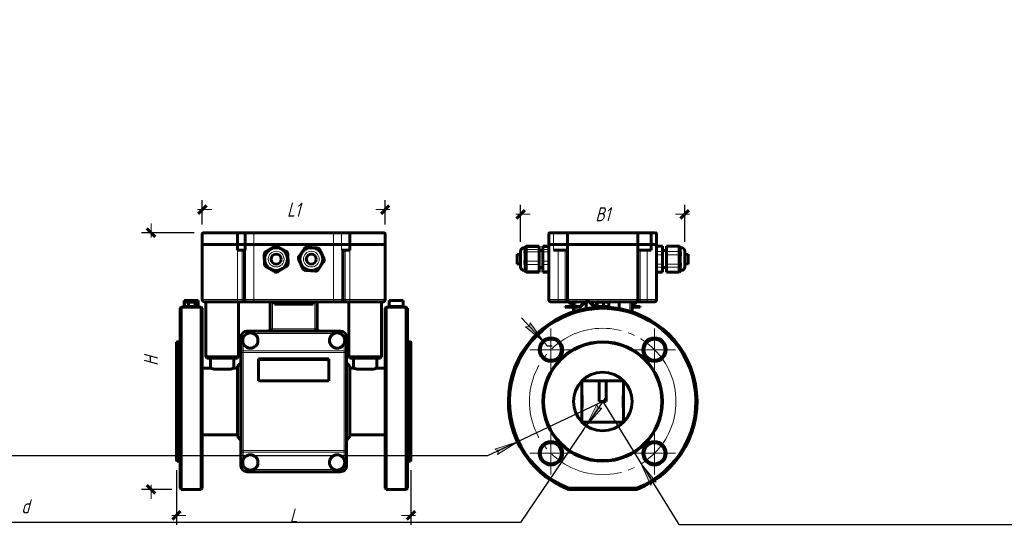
# Model space of a CAD drawing. Header units: millimetres. Extents: x 0 to 210, y 0 to 297.
# Tile 10 of 10: x 0 to 210, y 189 to 297. Entities that reach past the tile are written whole.
import ezdxf

# ---------------------------------------------------------------- set-up
doc = ezdxf.new("R2010")
doc.units = ezdxf.units.MM
for name, pattern in [('K5LT_AXLED', [20.534954, 16.034954, -1.5, 1.5, -1.5]), ('K5LT_BASIC', [0]), ('K5LT_THIN', [0])]:
    doc.linetypes.add(name, pattern=pattern)
for name, color, linetype, true_color in [('DIM', 6, 'Continuous', 0xff00ff), ('FOR', 7, 'Continuous', 0xffffff), ('G', 3, 'Continuous', 0x00ff00), ('OSI', 2, 'Continuous', 0xffff00), ('R', 1, 'Continuous', 0xff0000), ('WELDING', 7, 'Continuous', 0xffffff)]:
    doc.layers.add(name, color=color, linetype=linetype, true_color=true_color)
doc.styles.add('KDIMTEXTSTYLE', font='GOST_AU.SHX', dxfattribs={"width": 0.96, "oblique": 15, "height": 5})
doc.dimstyles.new('KDIMSTYLE (1.00)', dxfattribs={"dimtxt": 5, "dimasz": 1, "dimexe": 2, "dimexo": 0, "dimgap": 1, "dimtad": 1, "dimtxsty": 'KDIMTEXTSTYLE', "dimsah": 1, "dimcen": 0, "dimdle": 1, "dimadec": 0, "dimazin": 0, "dimtfac": 0.667, "dimtmove": 0, "dimatfit": 3, "dimfxl": 1, "dimtvp": 1, "dimtolj": 1, "dimtzin": 0, "dimarcsym": 0})

# ---------------------------------------------------------------- blocks, each defined once
blk = doc.blocks.new('U1')
at = {"layer": 'OSI', "color": 30, "linetype": 'K5LT_AXLED', "lineweight": 18, "true_color": 0xff8000}
for q in [(113.3, 231.09), (108.8, 226.59), (117.8, 226.59), (113.3, 222.09)]:
    blk.add_line((113.3, 226.59), q, dxfattribs=at)
blk = doc.blocks.new('U2')
at = {"layer": 'OSI', "color": 30, "linetype": 'K5LT_AXLED', "lineweight": 18, "true_color": 0xff8000}
for q in [(135.4, 231.09), (130.9, 226.59), (139.9, 226.59), (135.4, 222.09)]:
    blk.add_line((135.4, 226.59), q, dxfattribs=at)
blk = doc.blocks.new('U3')
at = {"layer": 'OSI', "color": 30, "linetype": 'K5LT_AXLED', "lineweight": 18, "true_color": 0xff8000}
for q in [(135.4, 208.99), (130.9, 204.49), (139.9, 204.49), (135.4, 199.99)]:
    blk.add_line((135.4, 204.49), q, dxfattribs=at)
blk = doc.blocks.new('U4')
at = {"layer": 'OSI', "color": 30, "linetype": 'K5LT_AXLED', "lineweight": 18, "true_color": 0xff8000}
for q in [(113.3, 208.99), (108.8, 204.49), (117.8, 204.49), (113.3, 199.99)]:
    blk.add_line((113.3, 204.49), q, dxfattribs=at)
blk = doc.blocks.new('KDIMARROW_03')
at = {"layer": 'G', "color": 0, "linetype": 'K5LT_BASIC', "lineweight": 60}
blk.add_line((-0.88, -0.88), (0.88, 0.88), dxfattribs=at)
at = {"layer": 'R', "color": 0, "linetype": 'K5LT_THIN', "lineweight": 18}
for q in [(-1, 0), (2, 0)]:
    blk.add_line((0, 0), q, dxfattribs=at)
blk = doc.blocks.new('KDIMARROW_01')
at = {"layer": 'FOR'}
blk.add_hatch(color=0, dxfattribs=at).paths.add_polyline_path([(0, 0), (-5, 0.66), (-4.5, 0), (-5, -0.66)])
at = {"layer": 'R', "color": 0, "linetype": 'K5LT_THIN', "lineweight": 18}
for p, q in [((-4.5, 0), (-5, 0.66)), ((-5, 0.66), (0, 0)), ((0, 0), (-5, -0.66)), ((-5, -0.66), (-4.5, 0)), ((0, 0), (-1, 0))]:
    blk.add_line(p, q, dxfattribs=at)
blk = doc.blocks.new('KDIMARROW_02')
at = {"layer": 'FOR'}
blk.add_hatch(color=0, dxfattribs=at).paths.add_polyline_path([(4.5, 0), (5, 0.66), (0, 0), (5, -0.66)])
at = {"layer": 'R', "color": 0, "linetype": 'K5LT_THIN', "lineweight": 18}
for p, q in [((0, 0), (-1, 0)), ((5, 0.66), (0, 0)), ((0, 0), (5, -0.66)), ((0, 0), (7, 0)), ((4.5, 0), (5, 0.66)), ((5, -0.66), (4.5, 0))]:
    blk.add_line(p, q, dxfattribs=at)

msp = doc.modelspace()

# ---------------------------------------------------------------- linework, layer by layer
at = {"layer": 'G', "color": 5, "linetype": 'K5LT_BASIC', "lineweight": 60, "true_color": 0x0000ff}
for p, q in [((38.947, 249.041), (38.947, 251.291)), ((39.197, 251.541), (46.588, 251.541)), ((46.447, 249.041), (46.447, 251.291)), ((46.588, 251.541), (48.338, 251.541)), ((48.116, 249.041), (48.116, 251.291)), ((48.338, 251.541), (49.947, 251.541)), ((49.947, 251.541), (66.947, 251.541)), ((66.947, 251.541), (68.454, 251.541)), ((68.454, 251.541), (70.305, 251.541)), ((70.305, 251.541), (77.697, 251.541)), ((70.447, 249.041), (70.447, 251.291)), ((77.947, 249.041), (77.947, 251.291)), ((112.848, 249.041), (112.848, 251.291)), ((113.098, 251.541), (113.959, 251.541)), ((113.959, 251.541), (117.099, 251.541)), ((116.848, 249.041), (116.848, 251.291)), ((117.098, 251.541), (131.598, 251.541)), ((131.597, 251.541), (134.538, 251.541)), ((131.848, 249.041), (131.848, 251.291)), ((134.538, 251.541), (135.598, 251.541)), ((134.652, 249.041), (134.652, 251.291)), ((135.848, 249.041), (135.848, 251.291)), ((38.947, 249.041), (46.447, 249.041)), ((38.947, 237.291), (38.947, 249.041)), ((46.447, 249.041), (48.116, 249.041)), ((46.447, 247.791), (46.447, 249.041)), ((49.947, 249.041), (48.116, 249.041)), ((48.116, 247.791), (48.116, 249.041)), ((49.947, 249.041), (66.947, 249.041)), ((54.24, 248.573), (52.522, 247.51)), ((54.371, 248.361), (54.3, 248.316)), ((54.945, 248.336), (54.871, 248.376)), ((56.77, 247.64), (54.989, 248.596)), ((60.715, 248.169), (59.566, 246.507)), ((60.921, 248.027), (60.873, 247.957)), ((61.456, 248.234), (61.373, 248.24)), ((63.407, 248.325), (61.393, 248.49)), ((63.387, 248.076), (63.303, 248.083)), ((64.889, 246.072), (64.024, 247.899)), ((68.67, 249.041), (66.947, 249.041)), ((68.67, 249.041), (70.447, 249.041)), ((70.447, 249.041), (77.947, 249.041)), ((70.447, 247.791), (70.447, 249.041)), ((77.947, 237.291), (77.947, 249.041)), ((107.838, 248.349), (107.598, 248.349)), ((107.766, 248.43), (108.016, 248.68)), ((107.766, 248.388), (108.016, 248.638)), ((107.766, 248.388), (107.766, 248.43)), ((107.766, 248.365), (107.766, 248.388)), ((107.766, 248.349), (107.766, 248.365)), ((110.766, 248.68), (108.016, 248.68)), ((108.016, 248.638), (108.016, 248.68)), ((110.766, 248.638), (108.016, 248.638)), ((108.016, 248.604), (108.016, 248.638)), ((108.016, 247.999), (108.016, 248.604)), ((108.016, 247.447), (108.016, 247.999)), ((110.766, 248.638), (110.766, 248.68)), ((110.766, 248.604), (110.766, 248.638)), ((110.766, 248.604), (110.766, 247.999)), ((110.766, 247.447), (110.766, 247.999)), ((112.848, 248.68), (111.598, 248.68)), ((111.598, 248.638), (111.598, 248.68)), ((112.848, 248.638), (111.598, 248.638)), ((111.598, 248.604), (111.598, 248.638)), ((111.598, 247.999), (111.598, 248.604)), ((111.598, 247.447), (111.598, 247.999)), ((113.833, 249.041), (112.848, 249.041)), ((112.848, 237.291), (112.848, 249.041)), ((113.833, 249.041), (116.848, 249.041)), ((116.848, 249.041), (131.848, 249.041)), ((116.848, 247.791), (116.848, 249.041)), ((131.848, 249.041), (134.652, 249.041)), ((131.848, 247.791), (131.848, 249.041)), ((135.848, 249.041), (134.652, 249.041)), ((134.652, 247.791), (134.652, 249.041)), ((135.848, 237.291), (135.848, 249.041)), ((135.848, 248.686), (137.098, 248.686)), ((137.098, 248.686), (137.098, 248.573)), ((137.098, 248.573), (137.098, 247.51)), ((137.93, 248.686), (137.93, 248.573)), ((137.93, 248.686), (140.68, 248.686)), ((137.93, 247.51), (137.93, 248.573)), ((140.93, 248.436), (140.68, 248.686)), ((140.68, 248.686), (140.68, 248.573)), ((140.68, 248.573), (140.68, 247.51)), ((140.93, 248.436), (140.93, 248.361)), ((140.93, 248.361), (140.93, 248.316)), ((140.93, 248.349), (141.098, 248.349)), ((46.447, 247.791), (48.116, 247.791)), ((47.947, 237.291), (47.947, 247.791)), ((52.167, 246.849), (52.229, 244.829)), ((52.417, 246.857), (52.419, 246.773)), ((52.725, 247.341), (52.653, 247.297)), ((56.651, 247.42), (56.577, 247.46)), ((56.917, 246.911), (56.915, 246.995)), ((57.226, 244.983), (57.164, 247.002)), ((59.505, 245.759), (60.369, 243.933)), ((59.731, 245.866), (59.767, 245.79)), ((59.819, 246.434), (59.771, 246.365)), ((63.834, 247.716), (63.798, 247.792)), ((64.663, 245.965), (64.627, 246.041)), ((68.67, 247.791), (70.447, 247.791)), ((68.947, 237.291), (68.947, 247.791)), ((106.098, 244.85), (106.098, 246.981)), ((106.848, 246.916), (106.098, 246.981)), ((106.848, 246.916), (106.848, 247.599)), ((106.848, 244.233), (106.848, 247.055)), ((107.766, 247.76), (107.766, 247.786)), ((107.766, 247.392), (107.766, 247.76)), ((107.766, 247.31), (107.766, 247.392)), ((108.016, 245.475), (108.016, 247.447)), ((111.598, 247.741), (110.766, 247.741)), ((110.766, 247.447), (110.766, 245.475)), ((111.598, 245.475), (111.598, 247.447)), ((113.833, 247.791), (116.848, 247.791)), ((116.848, 237.291), (116.848, 247.791)), ((131.848, 237.291), (131.848, 247.791)), ((131.848, 247.791), (134.652, 247.791)), ((137.098, 247.741), (137.93, 247.741)), ((137.098, 247.51), (137.098, 246.849)), ((137.098, 246.849), (137.098, 244.829)), ((137.93, 247.51), (137.93, 246.849)), ((137.93, 244.829), (137.93, 246.849)), ((140.68, 247.51), (140.68, 246.849)), ((140.68, 246.849), (140.68, 244.829)), ((140.93, 247.341), (140.93, 247.297)), ((140.93, 247.297), (140.93, 246.857)), ((140.93, 246.857), (140.93, 246.773)), ((141.848, 247.599), (141.848, 244.233)), ((141.848, 246.916), (142.598, 246.981)), ((142.598, 246.981), (142.598, 246.42)), ((142.598, 246.42), (142.598, 244.85)), ((52.476, 244.921), (52.479, 244.837)), ((52.624, 244.191), (54.404, 243.235)), ((52.742, 244.412), (52.816, 244.372)), ((55.153, 243.258), (56.872, 244.322)), ((56.669, 244.49), (56.74, 244.534)), ((56.977, 244.975), (56.974, 245.059)), ((60.559, 244.116), (60.595, 244.04)), ((61.007, 243.755), (61.09, 243.749)), ((63.473, 243.805), (63.52, 243.874)), ((63.678, 243.663), (64.828, 245.325)), ((64.574, 245.398), (64.622, 245.467)), ((106.848, 244.916), (106.098, 244.85)), ((107.766, 245.42), (107.766, 245.502)), ((107.766, 244.943), (107.766, 245.42)), ((107.766, 244.886), (107.766, 244.943)), ((107.766, 243.576), (107.766, 243.632)), ((108.016, 244.759), (108.016, 245.475)), ((108.016, 243.391), (108.016, 244.759)), ((110.766, 244.759), (110.766, 245.475)), ((110.766, 244.759), (110.766, 243.391)), ((111.598, 244.091), (110.766, 244.091)), ((111.598, 244.759), (111.598, 245.475)), ((111.598, 243.391), (111.598, 244.759)), ((137.098, 244.829), (137.098, 244.191)), ((137.098, 244.191), (137.098, 243.235)), ((137.098, 244.091), (137.93, 244.091)), ((137.93, 244.829), (137.93, 244.191)), ((137.93, 243.235), (137.93, 244.191)), ((140.68, 244.829), (140.68, 244.191)), ((140.68, 244.191), (140.68, 243.235)), ((140.93, 244.921), (140.93, 244.837)), ((140.93, 244.837), (140.93, 244.412)), ((140.93, 244.412), (140.93, 244.372)), ((141.848, 244.916), (142.598, 244.85)), ((54.448, 243.495), (54.522, 243.456)), ((55.022, 243.471), (55.093, 243.515)), ((60.986, 243.506), (63, 243.342)), ((62.937, 243.598), (63.021, 243.591)), ((107.766, 243.483), (107.598, 243.483)), ((107.766, 243.444), (107.766, 243.576)), ((107.766, 243.444), (108.016, 243.194)), ((107.766, 243.402), (107.766, 243.444)), ((107.766, 243.402), (108.016, 243.152)), ((108.016, 243.194), (108.016, 243.391)), ((110.766, 243.194), (108.016, 243.194)), ((108.016, 243.152), (108.016, 243.194)), ((110.766, 243.152), (108.016, 243.152)), ((110.766, 243.194), (110.766, 243.391)), ((110.766, 243.152), (110.766, 243.194)), ((111.598, 243.194), (111.598, 243.391)), ((112.848, 243.194), (111.598, 243.194)), ((111.598, 243.152), (111.598, 243.194)), ((112.848, 243.152), (111.598, 243.152)), ((135.848, 243.146), (137.098, 243.146)), ((137.098, 243.235), (137.098, 243.146)), ((137.93, 243.235), (137.93, 243.146)), ((137.93, 243.146), (140.68, 243.146)), ((140.93, 243.396), (140.68, 243.146)), ((140.68, 243.235), (140.68, 243.146)), ((140.93, 243.495), (140.93, 243.456)), ((140.93, 243.483), (141.098, 243.483)), ((140.93, 243.456), (140.93, 243.396)), ((34.197, 235.416), (34.447, 235.666)), ((34.197, 235.416), (34.197, 197.041)), ((34.447, 235.666), (34.447, 196.791)), ((34.447, 235.666), (35.072, 235.666)), ((35.072, 236.901), (35.072, 237.084)), ((38.072, 237.084), (35.072, 237.084)), ((35.072, 235.937), (35.072, 236.901)), ((35.072, 235.791), (35.072, 235.937)), ((38.072, 235.791), (35.072, 235.791)), ((35.072, 235.666), (35.072, 235.791)), ((35.072, 235.666), (38.072, 235.666)), ((35.138, 235.791), (35.138, 236.643)), ((35.211, 236.691), (35.384, 236.791)), ((36.103, 236.791), (35.384, 236.791)), ((36.002, 235.791), (36.002, 236.643)), ((37.759, 236.791), (36.103, 236.791)), ((37.435, 235.791), (37.435, 236.643)), ((37.447, 235.666), (37.446, 235.666)), ((37.932, 236.691), (37.759, 236.791)), ((38.005, 235.791), (38.005, 236.643)), ((38.072, 236.901), (38.072, 237.084)), ((38.072, 235.937), (38.072, 236.901)), ((38.072, 235.791), (38.072, 235.937)), ((38.072, 235.666), (38.072, 235.791)), ((38.072, 235.666), (38.697, 235.666)), ((38.697, 235.666), (38.947, 235.416)), ((38.697, 235.666), (38.697, 196.791)), ((38.947, 235.416), (38.947, 197.041)), ((39.447, 236.791), (46.447, 236.791)), ((39.697, 236.791), (39.697, 225.041)), ((46.447, 236.791), (47.447, 236.791)), ((46.697, 236.791), (46.697, 225.041)), ((47.447, 236.791), (48.447, 236.791)), ((48.447, 236.791), (49.947, 236.791)), ((49.947, 236.791), (66.947, 236.791)), ((53.447, 231.041), (53.447, 236.791)), ((54.322, 236.791), (54.322, 236.291)), ((54.697, 236.291), (54.322, 236.291)), ((62.197, 236.291), (54.697, 236.291)), ((62.572, 236.291), (62.197, 236.291)), ((62.572, 236.791), (62.572, 236.291)), ((63.447, 231.041), (63.447, 236.791)), ((66.947, 236.791), (68.447, 236.791)), ((68.447, 236.791), (69.447, 236.791)), ((69.447, 236.791), (70.447, 236.791)), ((70.197, 236.791), (70.197, 225.041)), ((70.447, 236.791), (77.447, 236.791)), ((77.197, 236.791), (77.197, 225.041)), ((78.197, 235.666), (77.947, 235.416)), ((77.947, 197.041), (77.947, 235.416)), ((78.197, 196.791), (78.197, 235.666)), ((78.822, 235.666), (78.197, 235.666)), ((78.822, 236.901), (78.822, 237.084)), ((81.822, 237.084), (78.822, 237.084)), ((78.822, 235.937), (78.822, 236.901)), ((78.822, 235.791), (78.822, 235.937)), ((81.822, 235.791), (78.822, 235.791)), ((78.822, 235.666), (78.822, 235.791)), ((78.822, 235.666), (81.822, 235.666)), ((79.447, 235.666), (79.447, 235.666)), ((81.822, 236.901), (81.822, 237.084)), ((81.822, 235.937), (81.822, 236.901)), ((81.822, 235.791), (81.822, 235.937)), ((81.822, 235.666), (81.822, 235.791)), ((82.447, 235.666), (81.822, 235.666)), ((82.697, 235.416), (82.447, 235.666)), ((82.447, 196.791), (82.447, 235.666)), ((82.697, 197.041), (82.697, 235.416)), ((113.348, 236.791), (114.848, 236.791)), ((114.848, 236.791), (116.348, 236.791)), ((116.348, 236.791), (117.348, 236.791)), ((116.348, 235.791), (116.348, 235.666)), ((117.848, 235.791), (116.348, 235.791)), ((116.348, 235.666), (117.848, 235.666)), ((117.348, 236.791), (117.348, 236.291)), ((117.348, 236.791), (120.546, 236.791)), ((118.098, 236.291), (117.348, 236.291)), ((119.339, 235.791), (117.848, 235.791)), ((117.848, 235.666), (119.339, 235.666)), ((118.098, 235.791), (118.098, 236.791)), ((118.098, 234.671), (118.098, 235.666)), ((120.656, 236.901), (119.693, 235.937)), ((119.781, 235.849), (120.744, 236.812)), ((120.723, 236.791), (121.473, 236.791)), ((120.848, 236.791), (120.848, 235.359)), ((121.451, 236.812), (122.415, 235.849)), ((122.503, 235.937), (121.54, 236.901)), ((121.65, 236.791), (123.16, 236.791)), ((124.348, 235.791), (122.857, 235.791)), ((122.857, 235.666), (124.348, 235.666)), ((123.022, 235.791), (123.022, 236.643)), ((123.089, 236.75), (123.16, 236.791)), ((125.439, 236.791), (123.16, 236.791)), ((123.191, 235.791), (123.191, 236.643)), ((125.848, 235.791), (124.348, 235.791)), ((124.348, 235.666), (125.848, 235.666)), ((124.517, 235.791), (124.517, 236.643)), ((125.535, 236.791), (125.439, 236.791)), ((125.607, 236.75), (125.535, 236.791)), ((125.535, 236.791), (131.348, 236.791)), ((125.674, 235.791), (125.674, 236.643)), ((125.848, 235.666), (125.848, 235.791)), ((127.848, 236.791), (127.848, 235.359)), ((130.598, 234.671), (130.598, 236.791)), ((131.348, 236.291), (130.598, 236.291)), ((130.848, 235.791), (130.598, 235.791)), ((130.598, 235.666), (130.848, 235.666)), ((132.348, 235.791), (130.848, 235.791)), ((130.848, 235.666), (132.348, 235.666)), ((131.348, 236.791), (132.348, 236.791)), ((131.348, 236.791), (131.348, 236.291)), ((132.348, 236.791), (133.848, 236.791)), ((132.348, 235.666), (132.348, 235.791)), ((133.848, 236.791), (135.348, 236.791)), ((47.197, 229.291), (47.197, 223.791)), ((48.447, 230.541), (68.447, 230.541)), ((69.697, 229.291), (69.697, 223.791)), ((33.447, 228.166), (33.572, 228.291)), ((33.447, 228.166), (33.447, 202.916)), ((33.572, 228.291), (34.197, 228.291)), ((33.572, 228.291), (33.572, 202.791)), ((83.322, 228.291), (82.697, 228.291)), ((83.447, 228.166), (83.322, 228.291)), ((83.322, 202.791), (83.322, 228.291)), ((83.447, 202.916), (83.447, 228.166)), ((39.697, 225.041), (39.947, 224.791)), ((46.697, 225.041), (39.697, 225.041)), ((46.447, 224.791), (39.947, 224.791)), ((40.697, 222.666), (40.697, 224.791)), ((45.697, 222.666), (45.697, 224.791)), ((46.697, 225.041), (46.447, 224.791)), ((47.197, 205.173), (47.197, 225.909)), ((47.197, 225.909), (47.197, 225.909)), ((69.697, 205.173), (69.697, 225.909)), ((69.697, 225.909), (69.697, 225.909)), ((70.197, 225.041), (70.447, 224.791)), ((77.197, 225.041), (70.197, 225.041)), ((76.947, 224.791), (70.447, 224.791)), ((71.197, 222.666), (71.197, 224.791)), ((76.197, 222.666), (76.197, 224.791)), ((77.197, 225.041), (76.947, 224.791)), ((40.697, 222.666), (38.947, 222.666)), ((46.447, 222.666), (45.697, 222.666)), ((47.197, 223.791), (46.447, 223.041)), ((46.447, 208.041), (46.447, 223.041)), ((50.947, 219.912), (50.947, 224.612)), ((65.947, 224.612), (50.947, 224.612)), ((65.947, 224.531), (50.947, 224.531)), ((65.947, 219.912), (65.947, 224.612)), ((70.447, 223.041), (69.697, 223.791)), ((70.447, 223.041), (70.447, 208.041)), ((71.197, 222.666), (70.447, 222.666)), ((77.947, 222.666), (76.197, 222.666)), ((41.538, 222.416), (44.855, 222.416)), ((72.038, 222.416), (75.355, 222.416)), ((65.947, 219.912), (50.947, 219.912)), ((119.923, 219.955), (119.923, 211.127)), ((128.762, 219.966), (119.934, 219.966)), ((123.598, 215.541), (123.598, 219.966)), ((125.098, 215.541), (125.099, 219.966)), ((128.773, 211.127), (128.773, 219.955)), ((119.973, 216.791), (119.923, 216.791)), ((119.973, 215.318), (119.973, 216.791)), ((128.723, 216.791), (128.773, 216.791)), ((128.723, 216.791), (128.723, 216.548)), ((128.723, 216.548), (128.723, 214.291)), ((119.973, 214.291), (119.923, 214.291)), ((119.973, 214.291), (119.973, 215.318)), ((123.598, 215.541), (125.098, 215.541)), ((128.723, 214.291), (128.773, 214.291)), ((119.934, 211.116), (128.762, 211.116)), ((46.447, 208.416), (38.947, 208.416)), ((46.447, 208.041), (47.197, 207.291)), ((69.697, 207.291), (70.447, 208.041)), ((77.947, 208.416), (70.447, 208.416)), ((47.197, 207.291), (47.197, 201.791)), ((69.697, 207.291), (69.697, 201.791)), ((47.197, 205.172), (47.197, 205.172)), ((69.697, 205.172), (69.697, 205.172)), ((33.447, 202.916), (33.572, 202.791)), ((33.572, 202.791), (34.197, 202.791)), ((83.322, 202.791), (82.697, 202.791)), ((83.447, 202.916), (83.322, 202.791)), ((68.447, 200.541), (48.447, 200.541)), ((34.447, 196.791), (34.197, 197.041)), ((34.447, 196.791), (38.697, 196.791)), ((38.697, 196.791), (38.947, 197.041)), ((78.197, 196.791), (77.947, 197.041)), ((82.447, 196.791), (78.197, 196.791)), ((82.447, 196.791), (82.697, 197.041)), ((131.659, 196.791), (117.037, 196.791)), ((131.612, 197.041), (117.084, 197.041))]:
    msp.add_line(p, q, dxfattribs=at)
for centre, radius in [((54.697, 245.916), 2.433), ((62.197, 245.916), 2.433), ((54.697, 245.916), 1.066), ((62.197, 245.916), 1.066), ((49.197, 228.541), 1.628), ((67.697, 228.541), 1.628), ((113.299, 226.589), 2.5), ((135.396, 226.589), 2.5), ((113.299, 226.589), 2.25), ((124.348, 215.541), 12.75), ((124.348, 215.541), 12.625), ((135.396, 226.589), 2.25), ((124.348, 215.541), 6.25), ((113.299, 204.492), 2.5), ((113.299, 204.492), 2.25), ((135.396, 204.492), 2.5), ((135.396, 204.492), 2.25), ((49.197, 202.541), 1.628), ((67.697, 202.541), 1.628)]:
    msp.add_circle(centre, radius, dxfattribs=at)
for centre, radius, start, end in [((39.197, 251.291), 0.25, 90, 180), ((77.697, 251.291), 0.25, 0, 90), ((113.098, 251.291), 0.25, 90, 180), ((117.098, 251.291), 0.25, 90, 180), ((131.598, 251.291), 0.25, 0, 90), ((135.598, 251.291), 0.25, 0, 90), ((54.635, 247.936), 0.75, 61.75856, 121.75856), ((54.635, 247.936), 0.5, 61.75856, 121.75856), ((61.332, 247.742), 0.75, 85.33404, 145.33404), ((61.332, 247.742), 0.5, 85.33404, 145.33404), ((63.346, 247.578), 0.5, 25.33404, 85.33404), ((63.346, 247.578), 0.75, 25.33404, 85.33404), ((107.598, 247.599), 0.75, 90, 180), ((141.098, 247.599), 0.75, 0, 90), ((52.916, 246.872), 0.75, 121.75856, 181.75856), ((52.916, 246.872), 0.5, 121.75856, 181.75856), ((56.415, 246.979), 0.5, 1.75856, 61.75856), ((56.415, 246.979), 0.75, 1.75856, 61.75856), ((60.183, 246.08), 0.75, 145.33404, 205.33404), ((60.183, 246.08), 0.5, 145.33404, 205.33404), ((64.211, 245.751), 0.5, 325.33404, 25.33404), ((64.211, 245.751), 0.75, 325.33404, 25.33404), ((52.978, 244.852), 0.75, 181.75856, 241.75856), ((52.978, 244.852), 0.5, 181.75856, 241.75856), ((56.477, 244.96), 0.5, 301.75856, 1.75856), ((56.477, 244.96), 0.75, 301.75856, 1.75856), ((61.047, 244.254), 0.75, 205.33404, 265.33404), ((61.047, 244.254), 0.5, 205.33404, 265.33404), ((63.061, 244.089), 0.75, 265.33404, 325.33404), ((63.061, 244.089), 0.5, 265.33404, 325.33404), ((107.598, 244.233), 0.75, 180, 270), ((141.098, 244.233), 0.75, 270, 0), ((54.759, 243.896), 0.75, 241.75856, 301.75856), ((54.759, 243.896), 0.5, 241.75856, 301.75856), ((36.572, 255.784), 20.137, 267.50958, 272.49042), ((35.672, 235.641), 0.15, 7.66337, 9.59406), ((37.472, 235.641), 0.15, 170.40594, 172.33656), ((39.447, 237.291), 0.5, 180, 270), ((48.447, 237.291), 0.5, 180, 270), ((68.447, 237.291), 0.5, 270, 0), ((77.447, 237.291), 0.5, 270, 0), ((80.322, 255.783), 20.136, 267.50952, 272.49048), ((79.422, 235.641), 0.15, 7.66337, 9.59406), ((81.222, 235.641), 0.15, 170.40594, 172.33655), ((124.348, 215.541), 20.125, 291.30224, 248.69776), ((124.348, 215.541), 19.875, 291.43737, 248.56263), ((113.348, 237.291), 0.5, 180, 270), ((117.348, 237.291), 0.5, 180, 270), ((119.339, 236.291), 0.5, 270, 315), ((119.339, 236.291), 0.625, 270, 315), ((121.098, 236.459), 0.625, 45, 135), ((121.098, 236.459), 0.5, 45, 135), ((122.857, 236.291), 0.625, 225, 270), ((122.857, 236.291), 0.5, 225, 270), ((123.448, 235.641), 0.15, 4.20734, 9.59406), ((125.248, 235.641), 0.15, 170.40594, 175.79266), ((131.348, 237.291), 0.5, 270, 0), ((131.348, 237.291), 0.5, 270, 298.79997), ((135.348, 237.291), 0.5, 270, 0), ((52.947, 231.041), 0.5, 270, 0), ((63.947, 231.041), 0.5, 180, 270), ((48.447, 229.291), 1.25, 90, 180), ((52.946, 231.058), 0.517, 270.07915, 272.35474), ((63.947, 231.041), 0.5, 190.76834, 269.99117), ((68.447, 229.291), 1.25, 0, 90), ((118.723, 228.541), 3.523, 197.12503, 202.45531), ((129.973, 228.541), 3.523, 337.54469, 342.87497), ((115.098, 226.38), 0.5, 310.4755, 321.29726), ((133.598, 226.38), 0.5, 218.70274, 229.5245), ((118.723, 202.541), 3.523, 157.54469, 162.87497), ((115.098, 204.701), 0.5, 38.70274, 49.5245), ((133.598, 204.701), 0.5, 130.4755, 141.29726), ((129.973, 202.541), 3.523, 17.12503, 22.45531), ((48.447, 201.791), 1.25, 180, 270), ((68.447, 201.791), 1.25, 270, 0), ((328.896, 156.947), 215.573, 169.28139, 169.34901), ((-80.2, 156.947), 215.573, 10.65099, 10.71861)]:
    msp.add_arc(centre, radius, start, end, dxfattribs=at)
for centre, major_axis, ratio, start_param, end_param in [((105.516, 245.916), (-2.405, -2.405), 0.1531098, 2.5991125, 3.2935225), ((143.18, 245.916), (2.34, -2.34), 0.2844666, 3.0281881, 3.8092887), ((105.516, 245.916), (-1.899, -1.899), 0.8012927, 2.0755137, 2.8566143), ((143.18, 245.916), (1.747, 1.747), 0.9697688, 1.9809906, 2.7620911), ((105.516, 245.916), (-2.267, 2.267), 0.3897844, 3.1227113, 3.9038118), ((143.18, 245.916), (2.36, 2.36), 0.2515671, 2.5045894, 3.2856899)]:
    msp.add_ellipse(centre, major_axis=major_axis, ratio=ratio, start_param=start_param, end_param=end_param, dxfattribs=at)
at = {"layer": 'OSI', "color": 30, "linetype": 'K5LT_AXLED', "lineweight": 18, "true_color": 0xff8000}
msp.add_circle((124.348, 215.541), 15.625, dxfattribs=at)
at = {"layer": 'R', "color": 7, "linetype": 'K5LT_THIN', "lineweight": 18}
for p, q in [((38.947, 251.291), (46.447, 251.291)), ((46.447, 251.291), (48.116, 251.291)), ((48.116, 251.291), (49.947, 251.291)), ((49.947, 251.291), (49.947, 251.541)), ((49.947, 249.041), (49.947, 251.291)), ((49.947, 251.291), (66.947, 251.291)), ((66.947, 251.291), (66.947, 251.541)), ((66.947, 249.041), (66.947, 251.291)), ((66.947, 251.291), (68.67, 251.291)), ((68.67, 249.041), (68.67, 251.291)), ((68.67, 251.291), (70.447, 251.291)), ((70.447, 251.291), (77.947, 251.291)), ((112.848, 251.291), (113.833, 251.291)), ((113.833, 249.041), (113.833, 251.291)), ((113.833, 251.291), (116.848, 251.291)), ((116.848, 251.291), (131.848, 251.291)), ((131.848, 251.291), (134.652, 251.291)), ((134.652, 251.291), (135.848, 251.291)), ((49.947, 237.291), (49.947, 249.041)), ((54.371, 248.361), (54.24, 248.573)), ((54.871, 248.376), (54.989, 248.596)), ((60.921, 248.027), (60.715, 248.169)), ((61.373, 248.24), (61.393, 248.49)), ((63.387, 248.076), (63.407, 248.325)), ((63.798, 247.792), (64.024, 247.899)), ((66.947, 237.291), (66.947, 249.041)), ((68.67, 247.791), (68.67, 249.041)), ((107.598, 247.562), (107.598, 248.349)), ((107.766, 248.365), (108.016, 248.604)), ((107.766, 247.76), (108.016, 247.999)), ((110.766, 248.604), (108.016, 248.604)), ((110.766, 247.999), (108.016, 247.999)), ((112.848, 248.604), (111.598, 248.604)), ((112.848, 247.999), (111.598, 247.999)), ((113.833, 247.791), (113.833, 249.041)), ((135.848, 248.573), (137.098, 248.573)), ((137.93, 248.573), (140.68, 248.573)), ((140.93, 248.361), (140.68, 248.573)), ((141.098, 248.349), (141.098, 243.483)), ((46.447, 237.291), (46.447, 247.791)), ((47.447, 247.791), (47.447, 237.291)), ((52.417, 246.857), (52.167, 246.849)), ((52.653, 247.297), (52.522, 247.51)), ((56.651, 247.42), (56.77, 247.64)), ((56.915, 246.995), (57.164, 247.002)), ((59.731, 245.866), (59.505, 245.759)), ((59.771, 246.365), (59.566, 246.507)), ((64.663, 245.965), (64.889, 246.072)), ((69.447, 237.291), (69.447, 247.791)), ((70.447, 237.291), (70.447, 247.791)), ((107.598, 243.483), (107.598, 247.562)), ((107.766, 247.392), (108.016, 247.447)), ((110.766, 247.447), (108.016, 247.447)), ((111.598, 247.616), (110.766, 247.616)), ((112.848, 247.447), (111.598, 247.447)), ((114.848, 237.291), (114.848, 247.791)), ((116.348, 237.291), (116.348, 247.791)), ((132.348, 247.791), (132.348, 237.291)), ((133.848, 237.291), (133.848, 247.791)), ((135.848, 247.51), (137.098, 247.51)), ((135.848, 246.849), (137.098, 246.849)), ((137.098, 247.616), (137.93, 247.616)), ((137.93, 247.51), (140.68, 247.51)), ((137.93, 246.849), (140.68, 246.849)), ((140.93, 247.297), (140.68, 247.51)), ((140.93, 246.857), (140.68, 246.849)), ((52.479, 244.837), (52.229, 244.829)), ((52.742, 244.412), (52.624, 244.191)), ((56.74, 244.534), (56.872, 244.322)), ((56.977, 244.975), (57.226, 244.983)), ((60.595, 244.04), (60.369, 243.933)), ((61.007, 243.755), (60.986, 243.506)), ((63.473, 243.805), (63.678, 243.663)), ((64.622, 245.467), (64.828, 245.325)), ((107.766, 245.42), (108.016, 245.475)), ((107.766, 244.943), (108.016, 244.759)), ((110.766, 245.475), (108.016, 245.475)), ((110.766, 244.759), (108.016, 244.759)), ((111.598, 244.216), (110.766, 244.216)), ((112.848, 245.475), (111.598, 245.475)), ((112.848, 244.759), (111.598, 244.759)), ((135.848, 244.829), (137.098, 244.829)), ((135.848, 244.191), (137.098, 244.191)), ((137.098, 244.216), (137.93, 244.216)), ((137.93, 244.829), (140.68, 244.829)), ((137.93, 244.191), (140.68, 244.191)), ((140.93, 244.837), (140.68, 244.829)), ((140.93, 244.412), (140.68, 244.191)), ((54.522, 243.456), (54.404, 243.235)), ((55.022, 243.471), (55.153, 243.258)), ((63.021, 243.591), (63, 243.342)), ((107.766, 243.576), (108.016, 243.391)), ((110.766, 243.391), (108.016, 243.391)), ((112.848, 243.391), (111.598, 243.391)), ((135.848, 243.235), (137.098, 243.235)), ((137.93, 243.235), (140.68, 243.235)), ((140.93, 243.456), (140.68, 243.235)), ((38.072, 236.901), (35.072, 236.901)), ((35.138, 235.937), (35.072, 235.937)), ((38.072, 235.937), (38.005, 235.937)), ((38.947, 237.291), (46.447, 237.291)), ((46.447, 237.291), (46.447, 236.791)), ((46.447, 237.291), (47.447, 237.291)), ((47.447, 237.291), (47.447, 236.791)), ((47.947, 237.291), (47.447, 237.291)), ((47.947, 237.291), (49.947, 237.291)), ((49.947, 237.291), (66.947, 237.291)), ((49.947, 236.791), (49.947, 237.291)), ((53.947, 231.041), (53.947, 236.791)), ((54.697, 236.791), (54.697, 236.291)), ((62.197, 236.791), (62.197, 236.291)), ((62.947, 231.041), (62.947, 236.791)), ((66.947, 237.291), (68.947, 237.291)), ((66.947, 236.791), (66.947, 237.291)), ((69.447, 237.291), (68.947, 237.291)), ((69.447, 236.791), (69.447, 237.291)), ((69.447, 237.291), (70.447, 237.291)), ((70.447, 237.291), (70.447, 236.791)), ((70.447, 237.291), (77.947, 237.291)), ((81.822, 236.901), (78.822, 236.901)), ((81.822, 235.937), (78.822, 235.937)), ((112.848, 237.291), (114.848, 237.291)), ((114.848, 236.791), (114.848, 237.291)), ((114.848, 237.291), (116.348, 237.291)), ((116.348, 236.791), (116.348, 237.291)), ((116.848, 237.291), (116.348, 237.291)), ((116.848, 237.291), (131.848, 237.291)), ((117.848, 235.791), (117.848, 235.666)), ((118.598, 235.791), (118.598, 236.791)), ((118.598, 234.827), (118.598, 235.666)), ((124.348, 235.666), (124.348, 235.791)), ((130.098, 234.827), (130.098, 236.791)), ((130.848, 235.666), (130.848, 235.791)), ((132.348, 237.291), (131.848, 237.291)), ((132.348, 237.291), (133.848, 237.291)), ((132.348, 236.791), (132.348, 237.291)), ((133.848, 237.291), (135.848, 237.291)), ((133.848, 236.791), (133.848, 237.291)), ((53.447, 231.041), (53.947, 231.041)), ((53.947, 231.041), (62.947, 231.041)), ((62.947, 231.041), (63.447, 231.041)), ((47.197, 229.291), (47.697, 229.291)), ((47.697, 229.174), (47.697, 229.291)), ((48.447, 230.041), (48.447, 230.541)), ((48.447, 230.041), (48.563, 230.041)), ((49.83, 230.041), (67.063, 230.041)), ((68.33, 230.041), (68.447, 230.041)), ((68.447, 230.541), (68.447, 230.041)), ((69.197, 229.291), (69.697, 229.291)), ((69.197, 229.291), (69.197, 229.174)), ((47.697, 226.38), (47.697, 227.908)), ((69.197, 227.908), (69.197, 226.38)), ((47.697, 226), (47.697, 226.38)), ((69.197, 226.38), (47.697, 226.38)), ((47.697, 205.081), (47.697, 226)), ((69.197, 226), (47.697, 226)), ((69.197, 226), (69.197, 226.38)), ((69.197, 205.081), (69.197, 226)), ((115.469, 225.994), (115.422, 226)), ((133.273, 226), (133.227, 225.994)), ((47.697, 205.081), (47.697, 204.701)), ((69.197, 205.081), (47.697, 205.081)), ((69.197, 204.701), (47.697, 204.701)), ((47.697, 203.174), (47.697, 204.701)), ((69.197, 205.081), (69.197, 204.701)), ((69.197, 204.701), (69.197, 203.174)), ((115.422, 205.081), (115.469, 205.088)), ((133.227, 205.088), (133.273, 205.081)), ((47.697, 201.791), (47.197, 201.791)), ((47.697, 201.791), (47.697, 201.908)), ((69.197, 201.908), (69.197, 201.791)), ((69.697, 201.791), (69.197, 201.791)), ((48.447, 200.541), (48.447, 201.041)), ((48.563, 201.041), (48.447, 201.041)), ((67.063, 201.041), (49.83, 201.041)), ((68.447, 201.041), (68.33, 201.041)), ((68.447, 201.041), (68.447, 200.541))]:
    msp.add_line(p, q, dxfattribs=at)
for centre in [(54.697, 245.916), (62.197, 245.916)]:
    msp.add_circle(centre, 1.683, dxfattribs=at)
for centre, start, end in [((48.447, 229.291), 90, 180), ((68.447, 229.291), 0, 90), ((48.447, 201.791), 180, 270), ((68.447, 201.791), 270, 0)]:
    msp.add_arc(centre, 0.75, start, end, dxfattribs=at)
for centre, major_axis, ratio, start_param, end_param in [((68.454, 251.291), (0, 0.25), 0.8615385, 4.712389, 6.2831853), ((113.959, 251.291), (0, -0.25), 0.5076923, 3.1415927, 4.712389)]:
    msp.add_ellipse(centre, major_axis=major_axis, ratio=ratio, start_param=start_param, end_param=end_param, dxfattribs=at)
at = {"layer": 'WELDING', "color": 5, "linetype": 'K5LT_BASIC', "lineweight": 60, "true_color": 0x0000ff}
for points, knots in [([(46.447, 251.291), (46.447, 251.308), (46.448, 251.335), (46.454, 251.371), (46.46, 251.4), (46.469, 251.427), (46.48, 251.452), (46.493, 251.477), (46.51, 251.5), (46.533, 251.523), (46.56, 251.538), (46.579, 251.541), (46.588, 251.541)], [0, 0, 0, 0, 1.541057, 2.5321861, 3.4409083, 4.4893784, 5.4600673, 6.5548776, 7.8625639, 9.289954, 11.3835658, 13, 13, 13, 13]), ([(48.116, 251.291), (48.115, 251.308), (48.118, 251.34), (48.13, 251.383), (48.147, 251.42), (48.168, 251.454), (48.194, 251.483), (48.225, 251.507), (48.258, 251.525), (48.296, 251.538), (48.323, 251.541), (48.338, 251.541)], [0, 0, 0, 0, 1.5561137, 2.9135202, 4.1251328, 5.3696714, 6.6526676, 7.9214215, 9.1961911, 10.4533822, 12, 12, 12, 12]), ([(70.447, 251.291), (70.447, 251.308), (70.445, 251.335), (70.439, 251.371), (70.433, 251.4), (70.424, 251.427), (70.413, 251.452), (70.4, 251.477), (70.383, 251.501), (70.359, 251.523), (70.333, 251.538), (70.313, 251.541), (70.305, 251.541)], [0, 0, 0, 0, 1.5408796, 2.5319216, 3.4405754, 4.4889695, 5.4595856, 6.5543053, 7.8619029, 9.2892403, 11.3830511, 13, 13, 13, 13]), ([(134.652, 251.291), (134.652, 251.308), (134.651, 251.34), (134.645, 251.383), (134.636, 251.42), (134.625, 251.454), (134.612, 251.483), (134.596, 251.507), (134.579, 251.525), (134.56, 251.538), (134.546, 251.541), (134.538, 251.541)], [0, 0, 0, 0, 1.5561137, 2.9135202, 4.1251328, 5.3696714, 6.6526676, 7.9214215, 9.1961911, 10.4533822, 12, 12, 12, 12]), ([(36.002, 236.643), (35.947, 236.669), (35.865, 236.704), (35.763, 236.732), (35.695, 236.745), (35.63, 236.753), (35.558, 236.756), (35.485, 236.751), (35.41, 236.739), (35.318, 236.717), (35.228, 236.684), (35.163, 236.655), (35.138, 236.643)], [0, 0, 0, 0, 2.5418615, 3.7557614, 4.5784899, 5.5854386, 6.6578143, 7.7648793, 8.8778935, 9.9962563, 11.8687469, 13, 13, 13, 13]), ([(37.435, 236.643), (37.353, 236.667), (37.217, 236.701), (37.064, 236.728), (36.955, 236.742), (36.86, 236.751), (36.753, 236.755), (36.645, 236.754), (36.535, 236.748), (36.411, 236.734), (36.232, 236.704), (36.096, 236.67), (36.002, 236.643)], [0, 0, 0, 0, 2.2804647, 3.7557614, 4.1612798, 5.2390135, 6.2953789, 7.0258078, 8.1351123, 9.2501929, 10.3696962, 13, 13, 13, 13]), ([(37.932, 236.691), (37.908, 236.705), (37.866, 236.726), (37.809, 236.744), (37.76, 236.753), (37.712, 236.756), (37.664, 236.751), (37.614, 236.739), (37.554, 236.717), (37.494, 236.684), (37.451, 236.655), (37.435, 236.643)], [0, 0, 0, 0, 1.7740163, 3.0647485, 4.1331245, 5.2709189, 6.4455187, 7.6264307, 8.8130175, 10.7997365, 12, 12, 12, 12]), ([(123.089, 236.75), (123.085, 236.747), (123.075, 236.739), (123.056, 236.715), (123.038, 236.681), (123.025, 236.651), (123.022, 236.643)], [0, 0, 0, 0, 1.4390907, 2.947813, 5.9816914, 7, 7, 7, 7]), ([(123.191, 236.643), (123.18, 236.669), (123.164, 236.704), (123.143, 236.734), (123.128, 236.748), (123.114, 236.755), (123.101, 236.755), (123.093, 236.752), (123.089, 236.75)], [0, 0, 0, 0, 2.928732, 4.327387, 5.6514542, 6.8398946, 8.0951334, 9, 9, 9, 9]), ([(124.517, 236.643), (124.442, 236.667), (124.316, 236.701), (124.174, 236.728), (124.073, 236.742), (123.986, 236.751), (123.874, 236.756), (123.761, 236.753), (123.647, 236.744), (123.506, 236.724), (123.354, 236.691), (123.241, 236.659), (123.191, 236.643)], [0, 0, 0, 0, 2.2804647, 3.7557614, 4.1612798, 5.2390135, 6.2953789, 7.3949071, 8.5063747, 9.622926, 11.493195, 13, 13, 13, 13]), ([(125.674, 236.643), (125.6, 236.669), (125.491, 236.704), (125.355, 236.732), (125.263, 236.745), (125.176, 236.753), (125.08, 236.756), (124.981, 236.751), (124.881, 236.739), (124.759, 236.717), (124.637, 236.684), (124.55, 236.655), (124.517, 236.643)], [0, 0, 0, 0, 2.5418615, 3.7557614, 4.5784899, 5.5854386, 6.6578143, 7.7648793, 8.8778935, 9.9962563, 11.8687469, 13, 13, 13, 13]), ([(125.607, 236.75), (125.611, 236.747), (125.621, 236.739), (125.64, 236.715), (125.658, 236.681), (125.671, 236.651), (125.674, 236.643)], [0, 0, 0, 0, 1.4390907, 2.947813, 5.9816914, 7, 7, 7, 7]), ([(52.947, 230.541), (52.948, 230.541), (52.949, 230.541), (52.953, 230.541), (52.957, 230.541), (52.963, 230.541), (52.975, 230.541), (52.989, 230.542), (53.004, 230.544), (53.014, 230.545), (53.021, 230.546), (53.024, 230.547), (53.025, 230.547)], [0, 0, 0, 0, 0.2949928, 0.5844264, 1.1632937, 2.3210282, 4.6364971, 7.1097966, 9.5830961, 11.529609, 12.2847481, 13, 13, 13, 13]), ([(63.946, 230.541), (63.945, 230.541), (63.941, 230.541), (63.936, 230.541), (63.932, 230.541), (63.928, 230.541), (63.926, 230.541)], [0, 0, 0, 0, 1.1112394, 2.2892823, 4.6453682, 7, 7, 7, 7]), ([(40.697, 222.666), (40.697, 222.666), (40.703, 222.663), (40.73, 222.654), (40.767, 222.641), (40.822, 222.623), (40.9, 222.597), (41.004, 222.564), (41.123, 222.527), (41.295, 222.478), (41.441, 222.439), (41.538, 222.416)], [0, 0, 0, 0, 1.32728, 2.4015291, 3.3543437, 4.4166044, 5.8379376, 7.0948441, 8.4072809, 9.7606948, 12, 12, 12, 12]), ([(44.855, 222.416), (44.939, 222.436), (45.098, 222.477), (45.275, 222.528), (45.395, 222.565), (45.469, 222.589), (45.533, 222.61), (45.597, 222.631), (45.653, 222.651), (45.689, 222.663), (45.697, 222.666), (45.697, 222.666)], [0, 0, 0, 0, 1.9267763, 3.8727478, 5.048118, 5.9609544, 6.7364022, 7.8451726, 9.2690337, 10.6577788, 12, 12, 12, 12]), ([(71.197, 222.666), (71.197, 222.666), (71.204, 222.663), (71.239, 222.651), (71.293, 222.633), (71.363, 222.609), (71.455, 222.579), (71.6, 222.534), (71.797, 222.477), (71.957, 222.435), (72.038, 222.416)], [0, 0, 0, 0, 1.1998635, 2.4602204, 3.8282142, 4.6473252, 5.8691904, 7.4275802, 9.2801455, 11, 11, 11, 11]), ([(75.355, 222.416), (75.439, 222.436), (75.598, 222.477), (75.775, 222.528), (75.895, 222.565), (75.969, 222.589), (76.033, 222.61), (76.097, 222.631), (76.153, 222.651), (76.189, 222.663), (76.197, 222.666), (76.197, 222.666)], [0, 0, 0, 0, 1.9267763, 3.8727478, 5.048118, 5.9609544, 6.7364022, 7.8451726, 9.2690337, 10.6577788, 12, 12, 12, 12])]:
    msp.add_open_spline(points, degree=3, knots=knots, dxfattribs=at)
for points in [[(35.138, 236.643), (35.162, 236.661), (35.187, 236.677), (35.211, 236.691)], [(38.005, 236.643), (37.981, 236.661), (37.957, 236.677), (37.932, 236.691)]]:
    msp.add_open_spline(points, degree=3, dxfattribs=at)
at = {"layer": 'WELDING', "color": 7, "linetype": 'K5LT_THIN', "lineweight": 18}
for points, knots in [([(52.947, 230.541), (52.991, 230.541), (53.075, 230.544), (53.19, 230.555), (53.288, 230.57), (53.371, 230.587), (53.444, 230.606), (53.508, 230.627), (53.566, 230.648), (53.614, 230.668), (53.653, 230.687), (53.684, 230.703), (53.712, 230.719), (53.741, 230.737), (53.773, 230.759), (53.807, 230.785), (53.837, 230.812), (53.86, 230.837), (53.878, 230.858), (53.891, 230.876), (53.902, 230.892), (53.911, 230.908), (53.92, 230.925), (53.928, 230.944), (53.935, 230.964), (53.94, 230.982), (53.943, 230.998), (53.945, 231.014), (53.946, 231.028), (53.947, 231.037), (53.947, 231.041)], [0, 0, 0, 0, 3.5355085, 6.6273459, 9.0749987, 11.3660311, 13.2851402, 15.0328394, 16.6374842, 18.0406425, 19.1637397, 19.9882304, 20.7345707, 21.5863665, 22.6305922, 23.7512174, 24.8005327, 25.6368562, 26.3123743, 26.850106, 27.2887751, 27.6975092, 28.1547125, 28.6654135, 29.1747459, 29.6239644, 29.9963493, 30.3769731, 30.7024397, 31, 31, 31, 31]), ([(63.947, 230.541), (63.902, 230.541), (63.818, 230.544), (63.704, 230.555), (63.605, 230.57), (63.523, 230.587), (63.449, 230.606), (63.385, 230.627), (63.328, 230.648), (63.279, 230.668), (63.24, 230.687), (63.209, 230.703), (63.182, 230.719), (63.152, 230.737), (63.12, 230.759), (63.086, 230.785), (63.057, 230.812), (63.033, 230.837), (63.015, 230.858), (63.002, 230.876), (62.992, 230.892), (62.982, 230.908), (62.973, 230.925), (62.965, 230.944), (62.958, 230.964), (62.953, 230.982), (62.95, 230.998), (62.948, 231.014), (62.947, 231.028), (62.947, 231.037), (62.947, 231.041)], [0, 0, 0, 0, 3.5355085, 6.6273459, 9.0749987, 11.3660311, 13.2851402, 15.0328394, 16.6374842, 18.0406425, 19.1637397, 19.9882304, 20.7345707, 21.5863665, 22.6305922, 23.7512174, 24.8005327, 25.6368562, 26.3123743, 26.850106, 27.2887751, 27.6975092, 28.1547125, 28.6654135, 29.1747459, 29.6239644, 29.9963493, 30.3769731, 30.7024397, 31, 31, 31, 31]), ([(47.697, 226.38), (47.677, 226.381), (47.64, 226.378), (47.591, 226.371), (47.546, 226.36), (47.503, 226.345), (47.458, 226.325), (47.414, 226.3), (47.371, 226.27), (47.332, 226.235), (47.296, 226.195), (47.264, 226.15), (47.237, 226.099), (47.215, 226.043), (47.2, 225.979), (47.197, 225.933), (47.197, 225.909)], [0, 0, 0, 0, 1.0799792, 1.9978612, 2.7536461, 3.6311555, 4.5938365, 5.6841859, 6.7733135, 7.9422246, 9.1510435, 10.489483, 11.8936659, 13.4253128, 15.1051165, 17, 17, 17, 17]), ([(47.697, 226), (47.659, 226), (47.608, 225.999), (47.545, 225.996), (47.502, 225.993), (47.457, 225.989), (47.412, 225.984), (47.369, 225.978), (47.33, 225.971), (47.294, 225.963), (47.262, 225.955), (47.235, 225.945), (47.214, 225.934), (47.2, 225.922), (47.197, 225.913), (47.197, 225.909)], [0, 0, 0, 0, 1.9013504, 2.6191958, 3.4478639, 4.3548046, 5.3820226, 6.4112806, 7.5213069, 8.6690664, 9.9440633, 11.2794534, 12.7402127, 14.3018344, 16, 16, 16, 16]), ([(69.697, 225.909), (69.697, 225.934), (69.693, 225.981), (69.677, 226.045), (69.656, 226.1), (69.631, 226.148), (69.601, 226.191), (69.567, 226.229), (69.531, 226.263), (69.492, 226.292), (69.451, 226.317), (69.408, 226.338), (69.363, 226.355), (69.318, 226.367), (69.275, 226.375), (69.235, 226.38), (69.209, 226.38), (69.197, 226.38)], [0, 0, 0, 0, 2.1040327, 3.9134733, 5.4075969, 6.8311195, 8.1497611, 9.3842465, 10.5743887, 11.6844181, 12.7143346, 13.7211415, 14.7049524, 15.6657675, 16.5119783, 17.2900558, 18, 18, 18, 18]), ([(69.697, 225.909), (69.697, 225.914), (69.693, 225.923), (69.677, 225.935), (69.655, 225.946), (69.629, 225.955), (69.599, 225.963), (69.565, 225.971), (69.527, 225.978), (69.488, 225.983), (69.447, 225.988), (69.404, 225.992), (69.359, 225.995), (69.311, 225.998), (69.257, 226), (69.218, 226), (69.197, 226)], [0, 0, 0, 0, 2.0071202, 3.7329021, 5.1547173, 6.5061204, 7.7639762, 8.9509131, 10.0850592, 11.1340821, 12.0979817, 13.0245646, 13.978048, 14.8851511, 15.8145201, 17, 17, 17, 17]), ([(47.197, 205.173), (47.197, 205.168), (47.201, 205.159), (47.216, 205.146), (47.238, 205.136), (47.264, 205.127), (47.294, 205.118), (47.328, 205.111), (47.366, 205.104), (47.405, 205.098), (47.446, 205.094), (47.489, 205.089), (47.534, 205.086), (47.582, 205.084), (47.636, 205.082), (47.675, 205.081), (47.697, 205.081)], [0, 0, 0, 0, 2.0071202, 3.7329021, 5.1547173, 6.5061204, 7.7639762, 8.9509131, 10.0850592, 11.1340821, 12.0979817, 13.0245646, 13.978048, 14.8851511, 15.8145201, 17, 17, 17, 17]), ([(47.197, 205.173), (47.197, 205.147), (47.2, 205.1), (47.216, 205.036), (47.237, 204.981), (47.263, 204.934), (47.292, 204.891), (47.326, 204.853), (47.362, 204.819), (47.401, 204.789), (47.442, 204.764), (47.485, 204.744), (47.53, 204.727), (47.575, 204.714), (47.618, 204.706), (47.659, 204.702), (47.684, 204.701), (47.697, 204.701)], [0, 0, 0, 0, 2.1040327, 3.9134733, 5.4075969, 6.8311195, 8.1497611, 9.3842465, 10.5743887, 11.6844181, 12.7143346, 13.7211415, 14.7049524, 15.6657675, 16.5119783, 17.2900558, 18, 18, 18, 18]), ([(69.197, 205.081), (69.234, 205.081), (69.285, 205.082), (69.348, 205.086), (69.391, 205.088), (69.437, 205.092), (69.481, 205.097), (69.524, 205.103), (69.563, 205.11), (69.599, 205.118), (69.631, 205.127), (69.658, 205.137), (69.679, 205.148), (69.693, 205.16), (69.697, 205.168), (69.697, 205.173)], [0, 0, 0, 0, 1.9013504, 2.6191958, 3.4478639, 4.3548046, 5.3820226, 6.4112806, 7.5213069, 8.6690664, 9.9440633, 11.2794534, 12.7402127, 14.3018344, 16, 16, 16, 16]), ([(69.197, 204.701), (69.217, 204.701), (69.253, 204.703), (69.303, 204.711), (69.347, 204.722), (69.39, 204.736), (69.435, 204.756), (69.48, 204.781), (69.522, 204.812), (69.561, 204.846), (69.597, 204.886), (69.629, 204.931), (69.657, 204.982), (69.678, 205.039), (69.693, 205.103), (69.697, 205.148), (69.697, 205.173)], [0, 0, 0, 0, 1.0799792, 1.9978612, 2.7536461, 3.6311555, 4.5938365, 5.6841859, 6.7733135, 7.9422246, 9.1510435, 10.489483, 11.8936659, 13.4253128, 15.1051165, 17, 17, 17, 17])]:
    msp.add_open_spline(points, degree=3, knots=knots, dxfattribs=at)

# ---------------------------------------------------------------- block references
at = {"layer": 'OSI'}
for name in ['U1', 'U2', 'U4', 'U3']:
    msp.add_blockref(name, (0, 0), dxfattribs=at)

# ---------------------------------------------------------------- dimensions: what is measured, and where the dimension line sits
at = {"layer": 'DIM', "color": 7}
for base, p1, p2, location, text in [((38.947, 256.472), (77.947, 251.291), (38.947, 251.291), (58.447, 256.472), '\\H3.0;\\W0.965;\\Q15;\\Q15;\\H3.0;\\W0.965;\\Q15;\\H3.0;\\W0.965;\\Q15;\\Q15;L1\\Q15;\\H0.00;\\H3.0;\\W0.965;\\Q15;\\Q15;'), ((106.848, 255.492), (141.848, 247.599), (106.848, 247.599), (124.348, 255.492), '\\H3.0;\\W0.965;\\Q15;\\Q15;\\H3.0;\\W0.965;\\Q15;\\H3.0;\\W0.965;\\Q15;\\Q15;B1\\Q15;\\H0.00;\\H3.0;\\W0.965;\\Q15;\\Q15;'), ((33.447, 191.224), (83.447, 202.916), (33.447, 202.916), (58.447, 191.224), '\\H3.0;\\W0.965;\\Q15;\\Q15;\\H3.0;\\W0.965;\\Q15;\\H3.0;\\W0.965;\\Q15;\\Q15;L\\Q15;\\H0.00;\\H3.0;\\W0.965;\\Q15;\\Q15;')]:
    msp.add_linear_dim(base=base, p1=p1, p2=p2, location=location, text=text, dimstyle='KDIMSTYLE (1.00)', override={"dimexo": 2, "dimblk1": 'KDIMARROW_03', "dimblk2": 'KDIMARROW_03', "dimse1": 0, "dimse2": 0, "dimclrt": 7, "dimtolj": 1}, dxfattribs=at).render()
msp.add_linear_dim(base=(28.011, 251.541), p1=(34.447, 196.791), p2=(39.197, 251.541), angle=90, location=(28.011, 224.166), text='\\H3.0;\\W0.965;\\Q15;\\Q15;\\H3.0;\\W0.965;\\Q15;\\H3.0;\\W0.965;\\Q15;\\Q15;Н\\Q15;\\H0.00;\\H3.0;\\W0.965;\\Q15;\\Q15;', dimstyle='KDIMSTYLE (1.00)', override={"dimexo": 2, "dimblk1": 'KDIMARROW_03', "dimblk2": 'KDIMARROW_03', "dimse1": 0, "dimse2": 0, "dimclrt": 7, "dimtolj": 1}, dxfattribs=at).render()
msp.add_diameter_dim_2p(p1=(114.83, 224.941), p2=(111.768, 228.238), text='\\H3.0;\\W0.965;\\Q15;\\Q15;d\\H3.0;\\W0.965;\\Q15;\\H0.65x;\\S^ 1;\\H1.5x;\\X\\H3.0;\\W0.965;\\Q15;\\Q15;N отв.', dimstyle='KDIMSTYLE (1.00)', override={"dimtih": 1, "dimtoh": 1, "dimblk1": 'KDIMARROW_02', "dimblk2": 'KDIMARROW_02', "dimclrt": 7, "dimtmove": 1, "dimatfit": 2, "dimtolj": 1}, dxfattribs=at).render()
for radius, location, text, override in [(15.625, (140.565, 189.284), '\\H3.0;\\W0.965;\\Q15;\\Q15;D\\H3.0;\\W0.965;\\Q15;\\H0.65x;\\S^ 1;\\H1.5x;', {"dimtih": 1, "dimtoh": 1, "dimblk1": 'KDIMARROW_01', "dimblk2": 'KDIMARROW_01', "dimclrt": 7, "dimtmove": 1, "dimatfit": 2, "dimtolj": 1}), (6.25, (106.816, 189.688), '\\H3.0;\\W0.965;\\Q15;\\H3.0;\\W0.965;\\Q15;\\Q15;d', {"dimtih": 1, "dimtoh": 1, "dimblk1": 'KDIMARROW_02', "dimblk2": 'KDIMARROW_02', "dimclrt": 7, "dimtmove": 1, "dimatfit": 2, "dimtolj": 1}), (20.125, (99.807, 203.923), '\\H3.0;\\W0.965;\\Q15;\\H3.0;\\W0.965;\\Q15;\\Q15;D', {"dimtih": 1, "dimtoh": 1, "dimblk1": 'KDIMARROW_01', "dimblk2": 'KDIMARROW_01', "dimclrt": 7, "dimtmove": 1, "dimatfit": 2, "dimtolj": 1})]:
    msp.add_diameter_dim(center=(124.348, 215.541), radius=radius, location=location, text=text, dimstyle='KDIMSTYLE (1.00)', override=override, dxfattribs=at).render()

doc.saveas('drawing.dxf')
